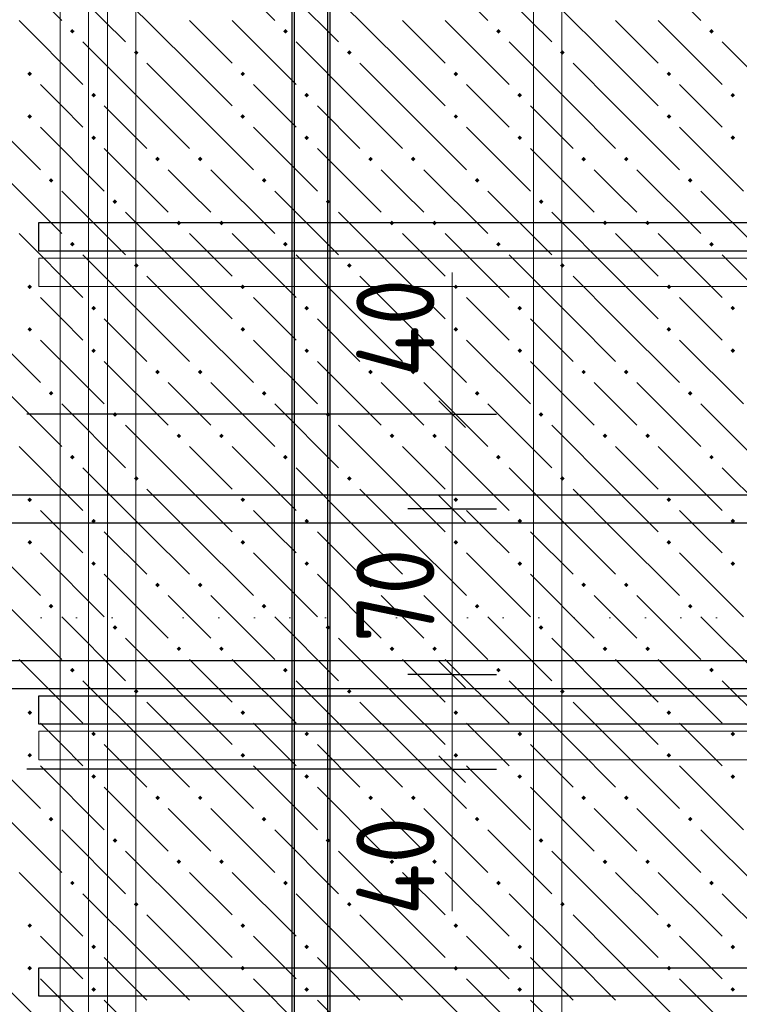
# Model space of a CAD drawing. Header units: millimetres. Extents: x 0 to 42000, y 0 to 29700.
# Tile 29 of 64: x 15301 to 17328, y 17052 to 19826. Entities that reach past the tile are written whole.
import ezdxf

# ---------------------------------------------------------------- set-up
doc = ezdxf.new("R2010")
doc.units = ezdxf.units.MM
doc.linetypes.add('______9', pattern=[100, 0, -100])
for name, color, linetype, lineweight in [('Standard', 7, 'Continuous', 25), ('ДОП Верх по У', 7, 'Continuous', 18), ('ДОП Верх по Х', 7, 'Continuous', 18), ('ЖБ Перекрытие верхний уровень', 7, 'Continuous', 18), ('Обрамление П-обр. равн.', 7, 'Continuous', 25), ('Размерная линия_ общее', 7, 'Continuous', 13), ('Ребро вкладыша арматура S1', 7, 'Continuous', 25), ('Фоновоя арматура Х1', 7, 'Continuous', 25)]:
    doc.layers.add(name, color=color, linetype=linetype, lineweight=lineweight)
doc.styles.add('ISOCPEUR', font='txt')

msp = doc.modelspace()

# ---------------------------------------------------------------- hatches: boundary and pattern name
at = {"layer": 'ЖБ Перекрытие верхний уровень', "linetype": 'Continuous', "lineweight": 18, "transparency": 33554687}
for points in [[(15442.8, 19793.5), (15449.3, 19800), (15455.8, 19793.5), (15449.3, 19787)], [(16042.8, 19793.5), (16049.3, 19800), (16055.8, 19793.5), (16049.3, 19787)], [(16642.8, 19793.5), (16649.3, 19800), (16655.8, 19793.5), (16649.3, 19787)], [(17242.8, 19793.5), (17249.3, 19800), (17255.8, 19793.5), (17249.3, 19787)], [(15622.8, 19733.5), (15629.3, 19740), (15635.8, 19733.5), (15629.3, 19727)], [(16222.8, 19733.5), (16229.3, 19740), (16235.8, 19733.5), (16229.3, 19727)], [(16822.8, 19733.5), (16829.3, 19740), (16835.8, 19733.5), (16829.3, 19727)], [(15322.8, 19673.5), (15329.3, 19680), (15335.8, 19673.5), (15329.3, 19667)], [(15922.8, 19673.5), (15929.3, 19680), (15935.8, 19673.5), (15929.3, 19667)], [(16522.8, 19673.5), (16529.3, 19680), (16535.8, 19673.5), (16529.3, 19667)], [(17122.8, 19673.5), (17129.3, 19680), (17135.8, 19673.5), (17129.3, 19667)], [(15502.8, 19613.5), (15509.3, 19620), (15515.8, 19613.5), (15509.3, 19607)], [(16102.8, 19613.5), (16109.3, 19620), (16115.8, 19613.5), (16109.3, 19607)], [(16702.8, 19613.5), (16709.3, 19620), (16715.8, 19613.5), (16709.3, 19607)], [(17302.8, 19613.5), (17309.3, 19620), (17315.8, 19613.5), (17309.3, 19607)], [(15322.8, 19553.5), (15329.3, 19560), (15335.8, 19553.5), (15329.3, 19547)], [(15922.8, 19553.5), (15929.3, 19560), (15935.8, 19553.5), (15929.3, 19547)], [(16522.8, 19553.5), (16529.3, 19560), (16535.8, 19553.5), (16529.3, 19547)], [(17122.8, 19553.5), (17129.3, 19560), (17135.8, 19553.5), (17129.3, 19547)], [(15502.8, 19493.5), (15509.3, 19500), (15515.8, 19493.5), (15509.3, 19487)], [(16102.8, 19493.5), (16109.3, 19500), (16115.8, 19493.5), (16109.3, 19487)], [(16702.8, 19493.5), (16709.3, 19500), (16715.8, 19493.5), (16709.3, 19487)], [(17302.8, 19493.5), (17309.3, 19500), (17315.8, 19493.5), (17309.3, 19487)], [(15682.8, 19433.5), (15689.3, 19440), (15695.8, 19433.5), (15689.3, 19427)], [(15802.8, 19433.5), (15809.3, 19440), (15815.8, 19433.5), (15809.3, 19427)], [(16282.8, 19433.5), (16289.3, 19440), (16295.8, 19433.5), (16289.3, 19427)], [(16402.8, 19433.5), (16409.3, 19440), (16415.8, 19433.5), (16409.3, 19427)], [(16882.8, 19433.5), (16889.3, 19440), (16895.8, 19433.5), (16889.3, 19427)], [(17002.8, 19433.5), (17009.3, 19440), (17015.8, 19433.5), (17009.3, 19427)], [(15382.8, 19373.5), (15389.3, 19380), (15395.8, 19373.5), (15389.3, 19367)], [(15982.8, 19373.5), (15989.3, 19380), (15995.8, 19373.5), (15989.3, 19367)], [(16582.8, 19373.5), (16589.3, 19380), (16595.8, 19373.5), (16589.3, 19367)], [(17182.8, 19373.5), (17189.3, 19380), (17195.8, 19373.5), (17189.3, 19367)], [(15562.8, 19313.5), (15569.3, 19320), (15575.8, 19313.5), (15569.3, 19307)], [(16162.8, 19313.5), (16169.3, 19320), (16175.8, 19313.5), (16169.3, 19307)], [(16762.8, 19313.5), (16769.3, 19320), (16775.8, 19313.5), (16769.3, 19307)], [(15742.8, 19253.5), (15749.3, 19260), (15755.8, 19253.5), (15749.3, 19247)], [(15862.8, 19253.5), (15869.3, 19260), (15875.8, 19253.5), (15869.3, 19247)], [(16342.8, 19253.5), (16349.3, 19260), (16355.8, 19253.5), (16349.3, 19247)], [(16462.8, 19253.5), (16469.3, 19260), (16475.8, 19253.5), (16469.3, 19247)], [(16942.8, 19253.5), (16949.3, 19260), (16955.8, 19253.5), (16949.3, 19247)], [(17062.8, 19253.5), (17069.3, 19260), (17075.8, 19253.5), (17069.3, 19247)], [(15442.8, 19193.5), (15449.3, 19200), (15455.8, 19193.5), (15449.3, 19187)], [(16042.8, 19193.5), (16049.3, 19200), (16055.8, 19193.5), (16049.3, 19187)], [(16642.8, 19193.5), (16649.3, 19200), (16655.8, 19193.5), (16649.3, 19187)], [(17242.8, 19193.5), (17249.3, 19200), (17255.8, 19193.5), (17249.3, 19187)], [(15622.8, 19133.5), (15629.3, 19140), (15635.8, 19133.5), (15629.3, 19127)], [(16222.8, 19133.5), (16229.3, 19140), (16235.8, 19133.5), (16229.3, 19127)], [(16822.8, 19133.5), (16829.3, 19140), (16835.8, 19133.5), (16829.3, 19127)], [(15322.8, 19073.5), (15329.3, 19080), (15335.8, 19073.5), (15329.3, 19067)], [(15922.8, 19073.5), (15929.3, 19080), (15935.8, 19073.5), (15929.3, 19067)], [(16522.8, 19073.5), (16529.3, 19080), (16535.8, 19073.5), (16529.3, 19067)], [(17122.8, 19073.5), (17129.3, 19080), (17135.8, 19073.5), (17129.3, 19067)], [(15502.8, 19013.5), (15509.3, 19020), (15515.8, 19013.5), (15509.3, 19007)], [(16102.8, 19013.5), (16109.3, 19020), (16115.8, 19013.5), (16109.3, 19007)], [(16702.8, 19013.5), (16709.3, 19020), (16715.8, 19013.5), (16709.3, 19007)], [(17302.8, 19013.5), (17309.3, 19020), (17315.8, 19013.5), (17309.3, 19007)], [(15322.8, 18953.5), (15329.3, 18960), (15335.8, 18953.5), (15329.3, 18947)], [(15922.8, 18953.5), (15929.3, 18960), (15935.8, 18953.5), (15929.3, 18947)], [(16522.8, 18953.5), (16529.3, 18960), (16535.8, 18953.5), (16529.3, 18947)], [(17122.8, 18953.5), (17129.3, 18960), (17135.8, 18953.5), (17129.3, 18947)], [(15502.8, 18893.5), (15509.3, 18900), (15515.8, 18893.5), (15509.3, 18887)], [(16102.8, 18893.5), (16109.3, 18900), (16115.8, 18893.5), (16109.3, 18887)], [(16702.8, 18893.5), (16709.3, 18900), (16715.8, 18893.5), (16709.3, 18887)], [(17302.8, 18893.5), (17309.3, 18900), (17315.8, 18893.5), (17309.3, 18887)], [(15682.8, 18833.5), (15689.3, 18840), (15695.8, 18833.5), (15689.3, 18827)], [(15802.8, 18833.5), (15809.3, 18840), (15815.8, 18833.5), (15809.3, 18827)], [(16282.8, 18833.5), (16289.3, 18840), (16295.8, 18833.5), (16289.3, 18827)], [(16402.8, 18833.5), (16409.3, 18840), (16415.8, 18833.5), (16409.3, 18827)], [(16882.8, 18833.5), (16889.3, 18840), (16895.8, 18833.5), (16889.3, 18827)], [(17002.8, 18833.5), (17009.3, 18840), (17015.8, 18833.5), (17009.3, 18827)], [(15382.8, 18773.5), (15389.3, 18780), (15395.8, 18773.5), (15389.3, 18767)], [(15982.8, 18773.5), (15989.3, 18780), (15995.8, 18773.5), (15989.3, 18767)], [(16582.8, 18773.5), (16589.3, 18780), (16595.8, 18773.5), (16589.3, 18767)], [(17182.8, 18773.5), (17189.3, 18780), (17195.8, 18773.5), (17189.3, 18767)], [(15562.8, 18713.5), (15569.3, 18720), (15575.8, 18713.5), (15569.3, 18707)], [(16162.8, 18713.5), (16169.3, 18720), (16175.8, 18713.5), (16169.3, 18707)], [(16762.8, 18713.5), (16769.3, 18720), (16775.8, 18713.5), (16769.3, 18707)], [(15742.8, 18653.5), (15749.3, 18660), (15755.8, 18653.5), (15749.3, 18647)], [(15862.8, 18653.5), (15869.3, 18660), (15875.8, 18653.5), (15869.3, 18647)], [(16342.8, 18653.5), (16349.3, 18660), (16355.8, 18653.5), (16349.3, 18647)], [(16462.8, 18653.5), (16469.3, 18660), (16475.8, 18653.5), (16469.3, 18647)], [(16942.8, 18653.5), (16949.3, 18660), (16955.8, 18653.5), (16949.3, 18647)], [(17062.8, 18653.5), (17069.3, 18660), (17075.8, 18653.5), (17069.3, 18647)], [(15442.8, 18593.5), (15449.3, 18600), (15455.8, 18593.5), (15449.3, 18587)], [(16042.8, 18593.5), (16049.3, 18600), (16055.8, 18593.5), (16049.3, 18587)], [(16642.8, 18593.5), (16649.3, 18600), (16655.8, 18593.5), (16649.3, 18587)], [(17242.8, 18593.5), (17249.3, 18600), (17255.8, 18593.5), (17249.3, 18587)], [(15622.8, 18533.5), (15629.3, 18540), (15635.8, 18533.5), (15629.3, 18527)], [(16222.8, 18533.5), (16229.3, 18540), (16235.8, 18533.5), (16229.3, 18527)], [(16822.8, 18533.5), (16829.3, 18540), (16835.8, 18533.5), (16829.3, 18527)], [(15322.8, 18473.5), (15329.3, 18480), (15335.8, 18473.5), (15329.3, 18467)], [(15922.8, 18473.5), (15929.3, 18480), (15935.8, 18473.5), (15929.3, 18467)], [(16522.8, 18473.5), (16529.3, 18480), (16535.8, 18473.5), (16529.3, 18467)], [(17122.8, 18473.5), (17129.3, 18480), (17135.8, 18473.5), (17129.3, 18467)], [(15502.8, 18413.5), (15509.3, 18420), (15515.8, 18413.5), (15509.3, 18407)], [(16102.8, 18413.5), (16109.3, 18420), (16115.8, 18413.5), (16109.3, 18407)], [(16702.8, 18413.5), (16709.3, 18420), (16715.8, 18413.5), (16709.3, 18407)], [(17302.8, 18413.5), (17309.3, 18420), (17315.8, 18413.5), (17309.3, 18407)], [(15322.8, 18353.5), (15329.3, 18360), (15335.8, 18353.5), (15329.3, 18347)], [(15922.8, 18353.5), (15929.3, 18360), (15935.8, 18353.5), (15929.3, 18347)], [(16522.8, 18353.5), (16529.3, 18360), (16535.8, 18353.5), (16529.3, 18347)], [(17122.8, 18353.5), (17129.3, 18360), (17135.8, 18353.5), (17129.3, 18347)], [(15502.8, 18293.5), (15509.3, 18300), (15515.8, 18293.5), (15509.3, 18287)], [(16102.8, 18293.5), (16109.3, 18300), (16115.8, 18293.5), (16109.3, 18287)], [(16702.8, 18293.5), (16709.3, 18300), (16715.8, 18293.5), (16709.3, 18287)], [(17302.8, 18293.5), (17309.3, 18300), (17315.8, 18293.5), (17309.3, 18287)], [(15682.8, 18233.5), (15689.3, 18240), (15695.8, 18233.5), (15689.3, 18227)], [(15802.8, 18233.5), (15809.3, 18240), (15815.8, 18233.5), (15809.3, 18227)], [(16282.8, 18233.5), (16289.3, 18240), (16295.8, 18233.5), (16289.3, 18227)], [(16402.8, 18233.5), (16409.3, 18240), (16415.8, 18233.5), (16409.3, 18227)], [(16882.8, 18233.5), (16889.3, 18240), (16895.8, 18233.5), (16889.3, 18227)], [(17002.8, 18233.5), (17009.3, 18240), (17015.8, 18233.5), (17009.3, 18227)], [(15382.8, 18173.5), (15389.3, 18180), (15395.8, 18173.5), (15389.3, 18167)], [(15982.8, 18173.5), (15989.3, 18180), (15995.8, 18173.5), (15989.3, 18167)], [(16582.8, 18173.5), (16589.3, 18180), (16595.8, 18173.5), (16589.3, 18167)], [(17182.8, 18173.5), (17189.3, 18180), (17195.8, 18173.5), (17189.3, 18167)], [(15562.8, 18113.5), (15569.3, 18120), (15575.8, 18113.5), (15569.3, 18107)], [(16162.8, 18113.5), (16169.3, 18120), (16175.8, 18113.5), (16169.3, 18107)], [(16762.8, 18113.5), (16769.3, 18120), (16775.8, 18113.5), (16769.3, 18107)], [(15742.8, 18053.5), (15749.3, 18060), (15755.8, 18053.5), (15749.3, 18047)], [(15862.8, 18053.5), (15869.3, 18060), (15875.8, 18053.5), (15869.3, 18047)], [(16342.8, 18053.5), (16349.3, 18060), (16355.8, 18053.5), (16349.3, 18047)], [(16462.8, 18053.5), (16469.3, 18060), (16475.8, 18053.5), (16469.3, 18047)], [(16942.8, 18053.5), (16949.3, 18060), (16955.8, 18053.5), (16949.3, 18047)], [(17062.8, 18053.5), (17069.3, 18060), (17075.8, 18053.5), (17069.3, 18047)], [(15442.8, 17993.5), (15449.3, 18000), (15455.8, 17993.5), (15449.3, 17987)], [(16042.8, 17993.5), (16049.3, 18000), (16055.8, 17993.5), (16049.3, 17987)], [(16642.8, 17993.5), (16649.3, 18000), (16655.8, 17993.5), (16649.3, 17987)], [(17242.8, 17993.5), (17249.3, 18000), (17255.8, 17993.5), (17249.3, 17987)], [(15622.8, 17933.5), (15629.3, 17940), (15635.8, 17933.5), (15629.3, 17927)], [(16222.8, 17933.5), (16229.3, 17940), (16235.8, 17933.5), (16229.3, 17927)], [(16822.8, 17933.5), (16829.3, 17940), (16835.8, 17933.5), (16829.3, 17927)], [(15322.8, 17873.5), (15329.3, 17880), (15335.8, 17873.5), (15329.3, 17867)], [(15922.8, 17873.5), (15929.3, 17880), (15935.8, 17873.5), (15929.3, 17867)], [(16522.8, 17873.5), (16529.3, 17880), (16535.8, 17873.5), (16529.3, 17867)], [(17122.8, 17873.5), (17129.3, 17880), (17135.8, 17873.5), (17129.3, 17867)], [(15502.8, 17813.5), (15509.3, 17820), (15515.8, 17813.5), (15509.3, 17807)], [(16102.8, 17813.5), (16109.3, 17820), (16115.8, 17813.5), (16109.3, 17807)], [(16702.8, 17813.5), (16709.3, 17820), (16715.8, 17813.5), (16709.3, 17807)], [(17302.8, 17813.5), (17309.3, 17820), (17315.8, 17813.5), (17309.3, 17807)], [(15322.8, 17753.5), (15329.3, 17760), (15335.8, 17753.5), (15329.3, 17747)], [(15922.8, 17753.5), (15929.3, 17760), (15935.8, 17753.5), (15929.3, 17747)], [(16522.8, 17753.5), (16529.3, 17760), (16535.8, 17753.5), (16529.3, 17747)], [(17122.8, 17753.5), (17129.3, 17760), (17135.8, 17753.5), (17129.3, 17747)], [(15502.8, 17693.5), (15509.3, 17700), (15515.8, 17693.5), (15509.3, 17687)], [(16102.8, 17693.5), (16109.3, 17700), (16115.8, 17693.5), (16109.3, 17687)], [(16702.8, 17693.5), (16709.3, 17700), (16715.8, 17693.5), (16709.3, 17687)], [(17302.8, 17693.5), (17309.3, 17700), (17315.8, 17693.5), (17309.3, 17687)], [(15682.8, 17633.5), (15689.3, 17640), (15695.8, 17633.5), (15689.3, 17627)], [(15802.8, 17633.5), (15809.3, 17640), (15815.8, 17633.5), (15809.3, 17627)], [(16282.8, 17633.5), (16289.3, 17640), (16295.8, 17633.5), (16289.3, 17627)], [(16402.8, 17633.5), (16409.3, 17640), (16415.8, 17633.5), (16409.3, 17627)], [(16882.8, 17633.5), (16889.3, 17640), (16895.8, 17633.5), (16889.3, 17627)], [(17002.8, 17633.5), (17009.3, 17640), (17015.8, 17633.5), (17009.3, 17627)], [(15382.8, 17573.5), (15389.3, 17580), (15395.8, 17573.5), (15389.3, 17567)], [(15982.8, 17573.5), (15989.3, 17580), (15995.8, 17573.5), (15989.3, 17567)], [(16582.8, 17573.5), (16589.3, 17580), (16595.8, 17573.5), (16589.3, 17567)], [(17182.8, 17573.5), (17189.3, 17580), (17195.8, 17573.5), (17189.3, 17567)], [(15562.8, 17513.5), (15569.3, 17520), (15575.8, 17513.5), (15569.3, 17507)], [(16162.8, 17513.5), (16169.3, 17520), (16175.8, 17513.5), (16169.3, 17507)], [(16762.8, 17513.5), (16769.3, 17520), (16775.8, 17513.5), (16769.3, 17507)], [(15742.8, 17453.5), (15749.3, 17460), (15755.8, 17453.5), (15749.3, 17447)], [(15862.8, 17453.5), (15869.3, 17460), (15875.8, 17453.5), (15869.3, 17447)], [(16342.8, 17453.5), (16349.3, 17460), (16355.8, 17453.5), (16349.3, 17447)], [(16462.8, 17453.5), (16469.3, 17460), (16475.8, 17453.5), (16469.3, 17447)], [(16942.8, 17453.5), (16949.3, 17460), (16955.8, 17453.5), (16949.3, 17447)], [(17062.8, 17453.5), (17069.3, 17460), (17075.8, 17453.5), (17069.3, 17447)], [(15442.8, 17393.5), (15449.3, 17400), (15455.8, 17393.5), (15449.3, 17387)], [(16042.8, 17393.5), (16049.3, 17400), (16055.8, 17393.5), (16049.3, 17387)], [(16642.8, 17393.5), (16649.3, 17400), (16655.8, 17393.5), (16649.3, 17387)], [(17242.8, 17393.5), (17249.3, 17400), (17255.8, 17393.5), (17249.3, 17387)], [(15622.8, 17333.5), (15629.3, 17340), (15635.8, 17333.5), (15629.3, 17327)], [(16222.8, 17333.5), (16229.3, 17340), (16235.8, 17333.5), (16229.3, 17327)], [(16822.8, 17333.5), (16829.3, 17340), (16835.8, 17333.5), (16829.3, 17327)], [(15322.8, 17273.5), (15329.3, 17280), (15335.8, 17273.5), (15329.3, 17267)], [(15922.8, 17273.5), (15929.3, 17280), (15935.8, 17273.5), (15929.3, 17267)], [(16522.8, 17273.5), (16529.3, 17280), (16535.8, 17273.5), (16529.3, 17267)], [(17122.8, 17273.5), (17129.3, 17280), (17135.8, 17273.5), (17129.3, 17267)], [(15502.8, 17213.5), (15509.3, 17220), (15515.8, 17213.5), (15509.3, 17207)], [(16102.8, 17213.5), (16109.3, 17220), (16115.8, 17213.5), (16109.3, 17207)], [(16702.8, 17213.5), (16709.3, 17220), (16715.8, 17213.5), (16709.3, 17207)], [(17302.8, 17213.5), (17309.3, 17220), (17315.8, 17213.5), (17309.3, 17207)], [(15322.8, 17153.5), (15329.3, 17160), (15335.8, 17153.5), (15329.3, 17147)], [(15922.8, 17153.5), (15929.3, 17160), (15935.8, 17153.5), (15929.3, 17147)], [(16522.8, 17153.5), (16529.3, 17160), (16535.8, 17153.5), (16529.3, 17147)], [(17122.8, 17153.5), (17129.3, 17160), (17135.8, 17153.5), (17129.3, 17147)], [(15502.8, 17093.5), (15509.3, 17100), (15515.8, 17093.5), (15509.3, 17087)], [(16102.8, 17093.5), (16109.3, 17100), (16115.8, 17093.5), (16109.3, 17087)], [(16702.8, 17093.5), (16709.3, 17100), (16715.8, 17093.5), (16709.3, 17087)], [(17302.8, 17093.5), (17309.3, 17100), (17315.8, 17093.5), (17309.3, 17087)]]:
    msp.add_hatch(color=7, dxfattribs=at).paths.add_polyline_path(points, flags=16)

# ---------------------------------------------------------------- linework, layer by layer
at = {"color": 7, "linetype": 'Continuous', "lineweight": 25, "transparency": 33554687}
msp.add_lwpolyline([(16168.2, 26793.3), (16168.2, 11914.3), (16074.9, 11914.3), (16074.9, 26793.3), (16168.2, 26793.3)], dxfattribs=at)
at = {"layer": 'Standard', "color": 251, "linetype": 'Continuous', "lineweight": 13, "true_color": 0x656565, "transparency": 33554687}
for p, q in [((16519.1, 18714.3), (16519.1, 19114.3)), ((16519.1, 17314.3), (16519.1, 17714.3))]:
    msp.add_line(p, q, dxfattribs=at)
at = {"layer": 'Standard', "color": 7, "linetype": '______9', "lineweight": 13, "transparency": 33554687}
msp.add_line((22368.4, 18141), (9029.5, 18141), dxfattribs=at)
at = {"layer": 'ДОП Верх по У', "color": 7, "linetype": 'Continuous', "lineweight": 25, "transparency": 33554687}
msp.add_lwpolyline([(16174.9, 23381), (16174.9, 11460.1), (16068.2, 11460.1), (16068.2, 23381), (16174.9, 23381)], dxfattribs=at)
at = {"layer": 'ДОП Верх по Х', "color": 7, "linetype": 'Continuous', "lineweight": 25, "transparency": 33554687}
msp.add_lwpolyline([(22561.6, 17074.4), (15354.9, 17074.4), (15354.9, 17154.4), (22561.6, 17154.4), (22561.6, 17074.4)], dxfattribs=at)
at = {"layer": 'ЖБ Перекрытие верхний уровень', "color": 9, "linetype": 'Continuous', "lineweight": 18, "true_color": 0xc7c7c7, "transparency": 33554687}
for p, q in [((15239.3, 20003.5), (15419.3, 19823.5)), ((15839.3, 20003.5), (16019.3, 19823.5)), ((16439.3, 20003.5), (16619.3, 19823.5)), ((17039.3, 20003.5), (17219.3, 19823.5)), ((15419.3, 19943.5), (15599.3, 19763.5)), ((16019.3, 19943.5), (16199.3, 19763.5)), ((16619.3, 19943.5), (16799.3, 19763.5)), ((15779.3, 19703.5), (15599.3, 19883.5)), ((16379.3, 19703.5), (16199.3, 19883.5)), ((16979.3, 19703.5), (16799.3, 19883.5)), ((15299.3, 19823.5), (15479.3, 19643.5)), ((15779.3, 19823.5), (15899.3, 19703.5)), ((15899.3, 19823.5), (16079.3, 19643.5)), ((16379.3, 19823.5), (16499.3, 19703.5)), ((16499.3, 19823.5), (16679.3, 19643.5)), ((16979.3, 19823.5), (17099.3, 19703.5)), ((17099.3, 19823.5), (17279.3, 19643.5)), ((15659.3, 19583.5), (15479.3, 19763.5)), ((16259.3, 19583.5), (16079.3, 19763.5)), ((16859.3, 19583.5), (16679.3, 19763.5)), ((17459.3, 19583.5), (17279.3, 19763.5)), ((15659.3, 19703.5), (15779.3, 19583.5)), ((15779.3, 19703.5), (15899.3, 19583.5)), ((16259.3, 19703.5), (16379.3, 19583.5)), ((16379.3, 19703.5), (16499.3, 19583.5)), ((16859.3, 19703.5), (16979.3, 19583.5)), ((16979.3, 19703.5), (17099.3, 19583.5)), ((15419.3, 19583.5), (15359.3, 19643.5)), ((16019.3, 19583.5), (15959.3, 19643.5)), ((16619.3, 19583.5), (16559.3, 19643.5)), ((17219.3, 19583.5), (17159.3, 19643.5)), ((15188.2, 19574.6), (15359.3, 19403.5)), ((15479.3, 19523.5), (15419.3, 19583.5)), ((15539.3, 19583.5), (15659.3, 19463.5)), ((15659.3, 19583.5), (15779.3, 19463.5)), ((15779.3, 19583.5), (15959.3, 19403.5)), ((16079.3, 19523.5), (16019.3, 19583.5)), ((16139.3, 19583.5), (16259.3, 19463.5)), ((16259.3, 19583.5), (16379.3, 19463.5)), ((16379.3, 19583.5), (16559.3, 19403.5)), ((16679.3, 19523.5), (16619.3, 19583.5)), ((16739.3, 19583.5), (16859.3, 19463.5)), ((16859.3, 19583.5), (16979.3, 19463.5)), ((16979.3, 19583.5), (17159.3, 19403.5)), ((17279.3, 19523.5), (17219.3, 19583.5)), ((15359.3, 19523.5), (15539.3, 19343.5)), ((15959.3, 19523.5), (16139.3, 19343.5)), ((16559.3, 19523.5), (16739.3, 19343.5)), ((17159.3, 19523.5), (17339.3, 19343.5)), ((15539.3, 19463.5), (15719.3, 19283.5)), ((16139.3, 19463.5), (16319.3, 19283.5)), ((16739.3, 19463.5), (16919.3, 19283.5)), ((15239.3, 19403.5), (15419.3, 19223.5)), ((15779.3, 19343.5), (15719.3, 19403.5)), ((15839.3, 19403.5), (16019.3, 19223.5)), ((16379.3, 19343.5), (16319.3, 19403.5)), ((16439.3, 19403.5), (16619.3, 19223.5)), ((16979.3, 19343.5), (16919.3, 19403.5)), ((17039.3, 19403.5), (17219.3, 19223.5)), ((15419.3, 19343.5), (15599.3, 19163.5)), ((15839.3, 19283.5), (15779.3, 19343.5)), ((16019.3, 19343.5), (16199.3, 19163.5)), ((16439.3, 19283.5), (16379.3, 19343.5)), ((16619.3, 19343.5), (16799.3, 19163.5)), ((17039.3, 19283.5), (16979.3, 19343.5)), ((17219.3, 19343.5), (17399.3, 19163.5)), ((15779.3, 19103.5), (15599.3, 19283.5)), ((16379.3, 19103.5), (16199.3, 19283.5)), ((16979.3, 19103.5), (16799.3, 19283.5)), ((15299.3, 19223.5), (15479.3, 19043.5)), ((15779.3, 19223.5), (15899.3, 19103.5)), ((15899.3, 19223.5), (16079.3, 19043.5)), ((16379.3, 19223.5), (16499.3, 19103.5)), ((16499.3, 19223.5), (16679.3, 19043.5)), ((16979.3, 19223.5), (17099.3, 19103.5)), ((17099.3, 19223.5), (17279.3, 19043.5)), ((15659.3, 18983.5), (15479.3, 19163.5)), ((16259.3, 18983.5), (16079.3, 19163.5)), ((16859.3, 18983.5), (16679.3, 19163.5)), ((17459.3, 18983.5), (17279.3, 19163.5)), ((15659.3, 19103.5), (15779.3, 18983.5)), ((15779.3, 19103.5), (15899.3, 18983.5)), ((16259.3, 19103.5), (16379.3, 18983.5)), ((16379.3, 19103.5), (16499.3, 18983.5)), ((16859.3, 19103.5), (16979.3, 18983.5)), ((16979.3, 19103.5), (17099.3, 18983.5)), ((15419.3, 18983.5), (15359.3, 19043.5)), ((16019.3, 18983.5), (15959.3, 19043.5)), ((16619.3, 18983.5), (16559.3, 19043.5)), ((17219.3, 18983.5), (17159.3, 19043.5)), ((15479.3, 18923.5), (15419.3, 18983.5)), ((15539.3, 18983.5), (15659.3, 18863.5)), ((15659.3, 18983.5), (15779.3, 18863.5)), ((15779.3, 18983.5), (15959.3, 18803.5)), ((16079.3, 18923.5), (16019.3, 18983.5)), ((16139.3, 18983.5), (16259.3, 18863.5)), ((16259.3, 18983.5), (16379.3, 18863.5)), ((16379.3, 18983.5), (16559.3, 18803.5)), ((16679.3, 18923.5), (16619.3, 18983.5)), ((16739.3, 18983.5), (16859.3, 18863.5)), ((16859.3, 18983.5), (16979.3, 18863.5)), ((16979.3, 18983.5), (17159.3, 18803.5)), ((17279.3, 18923.5), (17219.3, 18983.5)), ((15188.2, 18974.6), (15359.3, 18803.5)), ((15359.3, 18923.5), (15539.3, 18743.5)), ((15959.3, 18923.5), (16139.3, 18743.5)), ((16559.3, 18923.5), (16739.3, 18743.5)), ((17159.3, 18923.5), (17339.3, 18743.5)), ((15539.3, 18863.5), (15719.3, 18683.5)), ((16139.3, 18863.5), (16319.3, 18683.5)), ((16739.3, 18863.5), (16919.3, 18683.5)), ((15239.3, 18803.5), (15419.3, 18623.5)), ((15779.3, 18743.5), (15719.3, 18803.5)), ((15839.3, 18803.5), (16019.3, 18623.5)), ((16379.3, 18743.5), (16319.3, 18803.5)), ((16439.3, 18803.5), (16619.3, 18623.5)), ((16979.3, 18743.5), (16919.3, 18803.5)), ((17039.3, 18803.5), (17219.3, 18623.5)), ((15419.3, 18743.5), (15599.3, 18563.5)), ((15839.3, 18683.5), (15779.3, 18743.5)), ((16019.3, 18743.5), (16199.3, 18563.5)), ((16439.3, 18683.5), (16379.3, 18743.5)), ((16619.3, 18743.5), (16799.3, 18563.5)), ((17039.3, 18683.5), (16979.3, 18743.5)), ((17219.3, 18743.5), (17399.3, 18563.5)), ((15779.3, 18503.5), (15599.3, 18683.5)), ((16379.3, 18503.5), (16199.3, 18683.5)), ((16979.3, 18503.5), (16799.3, 18683.5)), ((15299.3, 18623.5), (15479.3, 18443.5)), ((15779.3, 18623.5), (15899.3, 18503.5)), ((15899.3, 18623.5), (16079.3, 18443.5)), ((16379.3, 18623.5), (16499.3, 18503.5)), ((16499.3, 18623.5), (16679.3, 18443.5)), ((16979.3, 18623.5), (17099.3, 18503.5)), ((17099.3, 18623.5), (17279.3, 18443.5)), ((15659.3, 18383.5), (15479.3, 18563.5)), ((16259.3, 18383.5), (16079.3, 18563.5)), ((16859.3, 18383.5), (16679.3, 18563.5)), ((17459.3, 18383.5), (17279.3, 18563.5)), ((15659.3, 18503.5), (15779.3, 18383.5)), ((15779.3, 18503.5), (15899.3, 18383.5)), ((16259.3, 18503.5), (16379.3, 18383.5)), ((16379.3, 18503.5), (16499.3, 18383.5)), ((16859.3, 18503.5), (16979.3, 18383.5)), ((16979.3, 18503.5), (17099.3, 18383.5)), ((15419.3, 18383.5), (15359.3, 18443.5)), ((16019.3, 18383.5), (15959.3, 18443.5)), ((16619.3, 18383.5), (16559.3, 18443.5)), ((17219.3, 18383.5), (17159.3, 18443.5)), ((15479.3, 18323.5), (15419.3, 18383.5)), ((15539.3, 18383.5), (15659.3, 18263.5)), ((15659.3, 18383.5), (15779.3, 18263.5)), ((15779.3, 18383.5), (15959.3, 18203.5)), ((16079.3, 18323.5), (16019.3, 18383.5)), ((16139.3, 18383.5), (16259.3, 18263.5)), ((16259.3, 18383.5), (16379.3, 18263.5)), ((16379.3, 18383.5), (16559.3, 18203.5)), ((16679.3, 18323.5), (16619.3, 18383.5)), ((16739.3, 18383.5), (16859.3, 18263.5)), ((16859.3, 18383.5), (16979.3, 18263.5)), ((16979.3, 18383.5), (17159.3, 18203.5)), ((17279.3, 18323.5), (17219.3, 18383.5)), ((15359.3, 18323.5), (15539.3, 18143.5)), ((15959.3, 18323.5), (16139.3, 18143.5)), ((16559.3, 18323.5), (16739.3, 18143.5)), ((17159.3, 18323.5), (17339.3, 18143.5)), ((15539.3, 18263.5), (15719.3, 18083.5)), ((16139.3, 18263.5), (16319.3, 18083.5)), ((16739.3, 18263.5), (16919.3, 18083.5)), ((15239.3, 18203.5), (15419.3, 18023.5)), ((15779.3, 18143.5), (15719.3, 18203.5)), ((15839.3, 18203.5), (16019.3, 18023.5)), ((16379.3, 18143.5), (16319.3, 18203.5)), ((16439.3, 18203.5), (16619.3, 18023.5)), ((16979.3, 18143.5), (16919.3, 18203.5)), ((17039.3, 18203.5), (17219.3, 18023.5)), ((15419.3, 18143.5), (15599.3, 17963.5)), ((15839.3, 18083.5), (15779.3, 18143.5)), ((16019.3, 18143.5), (16199.3, 17963.5)), ((16439.3, 18083.5), (16379.3, 18143.5)), ((16619.3, 18143.5), (16799.3, 17963.5)), ((17039.3, 18083.5), (16979.3, 18143.5)), ((17219.3, 18143.5), (17399.3, 17963.5)), ((15779.3, 17903.5), (15599.3, 18083.5)), ((16379.3, 17903.5), (16199.3, 18083.5)), ((16979.3, 17903.5), (16799.3, 18083.5)), ((15299.3, 18023.5), (15479.3, 17843.5)), ((15779.3, 18023.5), (15899.3, 17903.5)), ((15899.3, 18023.5), (16079.3, 17843.5)), ((16379.3, 18023.5), (16499.3, 17903.5)), ((16499.3, 18023.5), (16679.3, 17843.5)), ((16979.3, 18023.5), (17099.3, 17903.5)), ((17099.3, 18023.5), (17279.3, 17843.5)), ((15659.3, 17783.5), (15479.3, 17963.5)), ((16259.3, 17783.5), (16079.3, 17963.5)), ((16859.3, 17783.5), (16679.3, 17963.5)), ((17459.3, 17783.5), (17279.3, 17963.5)), ((15659.3, 17903.5), (15779.3, 17783.5)), ((15779.3, 17903.5), (15899.3, 17783.5)), ((16259.3, 17903.5), (16379.3, 17783.5)), ((16379.3, 17903.5), (16499.3, 17783.5)), ((16859.3, 17903.5), (16979.3, 17783.5)), ((16979.3, 17903.5), (17099.3, 17783.5)), ((15419.3, 17783.5), (15359.3, 17843.5)), ((16019.3, 17783.5), (15959.3, 17843.5)), ((16619.3, 17783.5), (16559.3, 17843.5)), ((17219.3, 17783.5), (17159.3, 17843.5)), ((15479.3, 17723.5), (15419.3, 17783.5)), ((15539.3, 17783.5), (15659.3, 17663.5)), ((15659.3, 17783.5), (15779.3, 17663.5)), ((15779.3, 17783.5), (15959.3, 17603.5)), ((16079.3, 17723.5), (16019.3, 17783.5)), ((16139.3, 17783.5), (16259.3, 17663.5)), ((16259.3, 17783.5), (16379.3, 17663.5)), ((16379.3, 17783.5), (16559.3, 17603.5)), ((16679.3, 17723.5), (16619.3, 17783.5)), ((16739.3, 17783.5), (16859.3, 17663.5)), ((16859.3, 17783.5), (16979.3, 17663.5)), ((16979.3, 17783.5), (17159.3, 17603.5)), ((17279.3, 17723.5), (17219.3, 17783.5)), ((15359.3, 17723.5), (15539.3, 17543.5)), ((15959.3, 17723.5), (16139.3, 17543.5)), ((16559.3, 17723.5), (16739.3, 17543.5)), ((17159.3, 17723.5), (17339.3, 17543.5)), ((15539.3, 17663.5), (15719.3, 17483.5)), ((16139.3, 17663.5), (16319.3, 17483.5)), ((16739.3, 17663.5), (16919.3, 17483.5)), ((15239.3, 17603.5), (15419.3, 17423.5)), ((15779.3, 17543.5), (15719.3, 17603.5)), ((15839.3, 17603.5), (16019.3, 17423.5)), ((16379.3, 17543.5), (16319.3, 17603.5)), ((16439.3, 17603.5), (16619.3, 17423.5)), ((16979.3, 17543.5), (16919.3, 17603.5)), ((17039.3, 17603.5), (17219.3, 17423.5)), ((15419.3, 17543.5), (15599.3, 17363.5)), ((15839.3, 17483.5), (15779.3, 17543.5)), ((16019.3, 17543.5), (16199.3, 17363.5)), ((16439.3, 17483.5), (16379.3, 17543.5)), ((16619.3, 17543.5), (16799.3, 17363.5)), ((17039.3, 17483.5), (16979.3, 17543.5)), ((17219.3, 17543.5), (17399.3, 17363.5)), ((15779.3, 17303.5), (15599.3, 17483.5)), ((16379.3, 17303.5), (16199.3, 17483.5)), ((16979.3, 17303.5), (16799.3, 17483.5)), ((15299.3, 17423.5), (15479.3, 17243.5)), ((15779.3, 17423.5), (15899.3, 17303.5)), ((15899.3, 17423.5), (16079.3, 17243.5)), ((16379.3, 17423.5), (16499.3, 17303.5)), ((16499.3, 17423.5), (16679.3, 17243.5)), ((16979.3, 17423.5), (17099.3, 17303.5)), ((17099.3, 17423.5), (17279.3, 17243.5)), ((15659.3, 17183.5), (15479.3, 17363.5)), ((16259.3, 17183.5), (16079.3, 17363.5)), ((16859.3, 17183.5), (16679.3, 17363.5)), ((17459.3, 17183.5), (17279.3, 17363.5)), ((15659.3, 17303.5), (15779.3, 17183.5)), ((15779.3, 17303.5), (15899.3, 17183.5)), ((16259.3, 17303.5), (16379.3, 17183.5)), ((16379.3, 17303.5), (16499.3, 17183.5)), ((16859.3, 17303.5), (16979.3, 17183.5)), ((16979.3, 17303.5), (17099.3, 17183.5)), ((15419.3, 17183.5), (15359.3, 17243.5)), ((16019.3, 17183.5), (15959.3, 17243.5)), ((16619.3, 17183.5), (16559.3, 17243.5)), ((17219.3, 17183.5), (17159.3, 17243.5)), ((15479.3, 17123.5), (15419.3, 17183.5)), ((15539.3, 17183.5), (15659.3, 17063.5)), ((15659.3, 17183.5), (15779.3, 17063.5)), ((15779.3, 17183.5), (15959.3, 17003.5)), ((16079.3, 17123.5), (16019.3, 17183.5)), ((16139.3, 17183.5), (16259.3, 17063.5)), ((16259.3, 17183.5), (16379.3, 17063.5)), ((16379.3, 17183.5), (16559.3, 17003.5)), ((16679.3, 17123.5), (16619.3, 17183.5)), ((16739.3, 17183.5), (16859.3, 17063.5)), ((16859.3, 17183.5), (16979.3, 17063.5)), ((16979.3, 17183.5), (17159.3, 17003.5)), ((17279.3, 17123.5), (17219.3, 17183.5)), ((15359.3, 17123.5), (15539.3, 16943.5)), ((15959.3, 17123.5), (16139.3, 16943.5)), ((16559.3, 17123.5), (16739.3, 16943.5)), ((17159.3, 17123.5), (17339.3, 16943.5)), ((15539.3, 17063.5), (15719.3, 16883.5)), ((16139.3, 17063.5), (16319.3, 16883.5)), ((16739.3, 17063.5), (16919.3, 16883.5))]:
    msp.add_line(p, q, dxfattribs=at)
for points in [[(15179.3, 18383.5), (15188.2, 18374.6), (15188.2, 18374.6), (15359.3, 18203.5)], [(15179.3, 17783.5), (15188.2, 17774.6), (15188.2, 17774.6), (15359.3, 17603.5)], [(15188.2, 17174.6), (15188.2, 17174.6), (15359.3, 17003.5)]]:
    msp.add_lwpolyline(points, dxfattribs=at)
at = {"layer": 'Обрамление П-обр. равн.', "color": 38, "linetype": 'Continuous', "lineweight": 25, "true_color": 0x5f1e0f, "transparency": 33554687}
for points in [[(15354.9, 19254.4), (19434.9, 19254.4), (19434.9, 19174.4), (15354.9, 19174.4), (15354.9, 19254.4)], [(15354.9, 17921), (19434.9, 17921), (19434.9, 17841), (15354.9, 17841), (15354.9, 17921)]]:
    msp.add_lwpolyline(points, dxfattribs=at)
at = {"layer": 'Размерная линия_ общее', "color": 251, "linetype": 'Continuous', "lineweight": 13, "true_color": 0x656565, "transparency": 33554687}
for p, q in [((16519.1, 18714.3), (16519.1, 18789.3)), ((16519.1, 18714.3), (16519.1, 18447.7)), ((16519.1, 18447.7), (16519.1, 17981)), ((16519.1, 17981), (16519.1, 17714.3)), ((16519.1, 17714.3), (16519.1, 17639.3))]:
    msp.add_line(p, q, dxfattribs=at)
at = {"layer": 'Размерная линия_ общее', "color": 251, "linetype": 'Continuous', "lineweight": 25, "true_color": 0x656565, "transparency": 33554687}
for p, q in [((16481.6, 18751.8), (16556.5, 18676.8)), ((16481.6, 18485.2), (16556.5, 18410.2)), ((16481.6, 18018.5), (16556.5, 17943.5)), ((16481.6, 17751.8), (16556.5, 17676.8))]:
    msp.add_line(p, q, dxfattribs=at)
at = {"layer": 'Размерная линия_ общее', "color": 251, "linetype": 'Continuous', "lineweight": -3, "true_color": 0x656565, "transparency": 33554687}
for p, q in [((16519.1, 18714.3), (16394.1, 18714.3)), ((16519.1, 18714.3), (16644.1, 18714.3)), ((16519.1, 18447.7), (16394.1, 18447.7)), ((16519.1, 18447.7), (16644.1, 18447.7)), ((16519.1, 18447.7), (16519.1, 18447.7)), ((16519.1, 17981), (16394.1, 17981)), ((16519.1, 17981), (16644.1, 17981)), ((16519.1, 17981), (16519.1, 17981)), ((16519.1, 17714.3), (16394.1, 17714.3)), ((16519.1, 17714.3), (16644.1, 17714.3))]:
    msp.add_line(p, q, dxfattribs=at)
for points in [[(16519.1, 18714.3), (16502.1, 18714.3), (16502.1, 18714.3), (16502.1, 18714.3), (16502.1, 18714.3), (15321.6, 18714.3)], [(16519.1, 17714.3), (16502.1, 17714.3), (16502.1, 17714.3), (15321.6, 17714.3)]]:
    msp.add_lwpolyline(points, dxfattribs=at)
at = {"layer": 'Ребро вкладыша арматура S1', "color": 7, "linetype": 'Continuous', "lineweight": 25, "transparency": 33554687}
for points in [[(8854.9, 18487.7), (21854.9, 18487.7), (21854.9, 18407.7), (8854.9, 18407.7), (8854.9, 18487.7)], [(8854.9, 18487.7), (21854.9, 18487.7), (21854.9, 18407.7), (8854.9, 18407.7), (8854.9, 18487.7)], [(8854.9, 18021), (21854.9, 18021), (21854.9, 17941), (8854.9, 17941), (8854.9, 18021)], [(8854.9, 18021), (21854.9, 18021), (21854.9, 17941), (8854.9, 17941), (8854.9, 18021)]]:
    msp.add_lwpolyline(points, dxfattribs=at)
at = {"layer": 'Фоновоя арматура Х1', "color": 251, "linetype": 'Continuous', "lineweight": 18, "true_color": 0x656565, "transparency": 33554687}
for points in [[(15494.9, 26786.6), (15494.9, 11473.4), (15414.9, 11473.4), (15414.9, 26786.6), (15494.9, 26786.6)], [(15494.9, 26786.6), (15494.9, 11473.4), (15414.9, 11473.4), (15414.9, 26786.6), (15494.9, 26786.6)], [(16828.2, 26786.6), (16828.2, 11473.4), (16748.2, 11473.4), (16748.2, 26786.6), (16828.2, 26786.6)], [(16828.2, 26786.6), (16828.2, 11473.4), (16748.2, 11473.4), (16748.2, 26786.6), (16828.2, 26786.6)], [(15628.2, 23047.7), (15628.2, 11473.4), (15548.2, 11473.4), (15548.2, 23047.7), (15628.2, 23047.7)], [(15628.2, 23047.7), (15628.2, 11473.4), (15548.2, 11473.4), (15548.2, 23047.7), (15628.2, 23047.7)], [(22561.6, 19074.4), (15354.9, 19074.4), (15354.9, 19154.4), (22561.6, 19154.4), (22561.6, 19074.4)], [(22561.6, 19074.4), (15354.9, 19074.4), (15354.9, 19154.4), (22561.6, 19154.4), (22561.6, 19074.4)], [(22561.6, 17741), (15354.9, 17741), (15354.9, 17821), (22561.6, 17821), (22561.6, 17741)], [(22561.6, 17741), (15354.9, 17741), (15354.9, 17821), (22561.6, 17821), (22561.6, 17741)]]:
    msp.add_lwpolyline(points, dxfattribs=at)

# ---------------------------------------------------------------- texts
at = {"layer": 'Размерная линия_ общее', "color": 251, "linetype": 'Continuous', "lineweight": 25, "true_color": 0x656565, "transparency": 33554687, "char_height": 220, "attachment_point": 7, "rotation": 90, "style": 'ISOCPEUR'}
for s, insert, width in [('\\W0.88;40', (16469.1, 18818.5), 426.797), ('\\W0.87;70', (16469.1, 18071.4), 403.924), ('\\W0.88;40', (16469.1, 17302.2), 426.797)]:
    msp.add_mtext(s, dxfattribs=dict(at, insert=insert, width=width))

doc.saveas('drawing.dxf')
